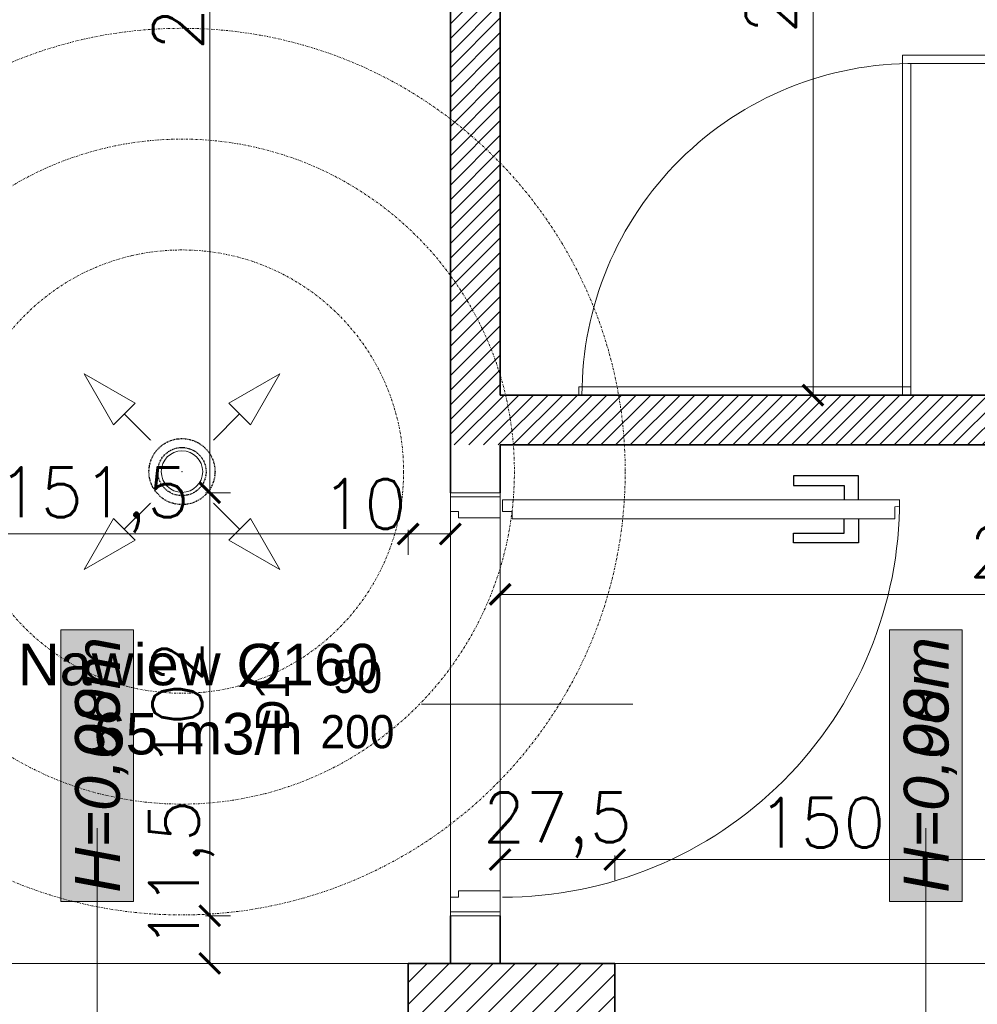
# Model space of a CAD drawing. Header units: millimetres. Extents: x -740 to 33545, y -26688 to 22494.
# Tile 125 of 256: x 9891 to 10122, y 9773 to 10010. Entities that reach past the tile are written whole.
import ezdxf
from ezdxf.lldxf.tags import DXFTag

# ---------------------------------------------------------------- set-up
doc = ezdxf.new("R2010")
doc.units = ezdxf.units.MM
doc.header["$MEASUREMENT"] = 0
for name, pattern in [('CENTERX2', [101.6, 63.5, -12.7, 12.7, -12.7]), ('DASHDOT', [1, 0.5, -0.25, 0, -0.25]), ('DIVIDE2', [0.625, 0.25, -0.125, 0, -0.125, 0, -0.125])]:
    doc.linetypes.add(name, pattern=pattern)
doc.layers.get('Defpoints').update_dxf_attribs({"color": 252})
for name, color, linetype, lineweight in [('## went', 20, 'DIVIDE2', 15), ('_IS_Nawiew', 5, 'Continuous', 20), ('A_istniejące ściany', 252, 'Continuous', 35), ('A_l.przerywana', 252, 'ICAD_ISO03W100', 9), ('A_opisy', 252, 'Continuous', 15), ('A_projektowane sciany', 252, 'Continuous', 35), ('A_ściany projektowane', 252, 'Continuous', 35), ('l.przerywana', 252, 'ICAD_ISO03W100', 5), ('l.widokowa', 252, 'Continuous', 15), ('l.wypełnien', 252, 'Continuous', 5), ('Nowe_820-G Rysunki Obrazki_Nr_pióra__1', 252, 'Continuous', 13), ('wymiarowanie', 252, 'Continuous', 9)]:
    doc.layers.add(name, color=color, linetype=linetype, lineweight=lineweight)
doc.layers.add('## went NIEWID', color=51, linetype='DASHDOT', lineweight=15, plot=False)
doc.layers.add('_IS_EKO_Opis_Wentylacja', color=7, linetype='CENTERX2')
doc.layers.add('stolarka', color=252, linetype='Continuous')
doc.styles.add('Arial', font='arial.ttf')
doc.styles.add('ARIALL', font='GOTHIC.TTF', dxfattribs={"height": 40})
doc.styles.add('styl2', font='simplex.shx')
tags = doc.linetypes.add('ICAD_ISO03W100', pattern=[30, 12, -18]).pattern_tags.tags
tags[6:7] = [DXFTag(74, 4), DXFTag(75, 0), DXFTag(340, '0'), DXFTag(46, 1.0), DXFTag(50, 0.0), DXFTag(44, 0.0), DXFTag(45, 0.0)]
tags[4:5] = [DXFTag(74, 4), DXFTag(75, 0), DXFTag(340, '0'), DXFTag(46, 1.0), DXFTag(50, 0.0), DXFTag(44, 0.0), DXFTag(45, 0.0)]
doc.dimstyles.new('Skala 1-50', dxfattribs={"dimtxt": 12, "dimasz": 5, "dimexe": 1, "dimexo": 1, "dimgap": 1.5, "dimtad": 1, "dimdec": 1, "dimrnd": 0.5, "dimtxsty": 'styl2', "dimblk": 'ARCHTICK', "dimcen": 5, "dimadec": 0, "dimazin": 0, "dimtfac": 1, "dimtdec": 1, "dimtmove": 1, "dimatfit": 3, "dimldrblk": 'ARCHTICK', "dimfxl": 0, "dimlwd": -1, "dimlwe": -1, "dimarcsym": 0})

# ---------------------------------------------------------------- blocks, each defined once
blk = doc.blocks.new('_ArchTick')
at = {"color": 0, "linetype": 'ByBlock', "const_width": 0.15}
blk.add_lwpolyline([(-0.5, -0.5), (0.5, 0.5)], dxfattribs=at)
blk = doc.blocks.new('*D2478')
at = {"layer": 'Defpoints', "color": 0}
for p in [(10007.19, 9907.76), (10279.59, 9907.76), (10279.59, 9871.75)]:
    blk.add_point(p, dxfattribs=at)
at = {"layer": 'wymiarowanie', "color": 0}
for p, q in [((10007.19, 9876.75), (10007.19, 9870.75)), ((10279.59, 9876.75), (10279.59, 9870.75)), ((10007.19, 9871.75), (10279.59, 9871.75))]:
    blk.add_line(p, q, dxfattribs=at)
at = {"layer": 'wymiarowanie', "color": 0, "xscale": 5, "yscale": 5, "zscale": 5, "rotation": 180}
blk.add_blockref('_ArchTick', (10007.19, 9871.75), dxfattribs=at)
at = {"layer": 'wymiarowanie', "color": 0, "xscale": 5, "yscale": 5, "zscale": 5}
blk.add_blockref('_ArchTick', (10279.59, 9871.75), dxfattribs=at)
at = {"layer": 'wymiarowanie', "color": 0, "insert": (10143.39, 9880.09), "char_height": 12, "attachment_point": 5, "style": 'styl2'}
blk.add_mtext('272,5', dxfattribs=at)
blk = doc.blocks.new('*D2652')
at = {"layer": 'Defpoints', "color": 0}
for p in [(9985.02, 9886.31), (9833.39, 9782.76), (9985.02, 9782.76)]:
    blk.add_point(p, dxfattribs=at)
at = {"layer": 'wymiarowanie', "color": 0}
for p, q in [((9833.39, 9881.31), (9833.39, 9887.31)), ((9985.02, 9881.31), (9985.02, 9887.31)), ((9833.39, 9886.31), (9985.02, 9886.31))]:
    blk.add_line(p, q, dxfattribs=at)
at = {"layer": 'wymiarowanie', "color": 0, "xscale": 5, "yscale": 5, "zscale": 5, "rotation": 180}
blk.add_blockref('_ArchTick', (9833.39, 9886.31), dxfattribs=at)
at = {"layer": 'wymiarowanie', "color": 0, "xscale": 5, "yscale": 5, "zscale": 5}
blk.add_blockref('_ArchTick', (9985.02, 9886.31), dxfattribs=at)
at = {"layer": 'wymiarowanie', "color": 0, "insert": (9909.2, 9894.51), "char_height": 12, "attachment_point": 5, "style": 'styl2'}
blk.add_mtext('151,5', dxfattribs=at)
blk = doc.blocks.new('*D2653')
at = {"layer": 'Defpoints', "color": 0}
for p in [(9995.19, 9906.05), (9995.19, 9886.31), (9985.02, 9782.76)]:
    blk.add_point(p, dxfattribs=at)
at = {"layer": 'wymiarowanie', "color": 0}
for p, q in [((9995.19, 9891.31), (9995.19, 9885.31)), ((9985.02, 9881.31), (9985.02, 9887.31)), ((9985.02, 9886.31), (9995.19, 9886.31))]:
    blk.add_line(p, q, dxfattribs=at)
at = {"layer": 'wymiarowanie', "color": 0, "xscale": 5, "yscale": 5, "zscale": 5, "rotation": 180}
blk.add_blockref('_ArchTick', (9985.02, 9886.31), dxfattribs=at)
at = {"layer": 'wymiarowanie', "color": 0, "xscale": 5, "yscale": 5, "zscale": 5}
blk.add_blockref('_ArchTick', (9995.19, 9886.31), dxfattribs=at)
at = {"layer": 'wymiarowanie', "color": 0, "insert": (9974.39, 9893.53), "char_height": 12, "attachment_point": 5, "style": 'styl2'}
blk.add_mtext('10', dxfattribs=at)
blk = doc.blocks.new('*D2654')
at = {"layer": 'Defpoints', "color": 0}
for p in [(10034.83, 9807.81), (10007.19, 9782.76), (10034.83, 9782.76)]:
    blk.add_point(p, dxfattribs=at)
at = {"layer": 'wymiarowanie', "color": 0}
for p, q in [((10007.19, 9802.81), (10007.19, 9808.81)), ((10034.83, 9802.81), (10034.83, 9808.81)), ((10007.19, 9807.81), (10034.83, 9807.81))]:
    blk.add_line(p, q, dxfattribs=at)
at = {"layer": 'wymiarowanie', "color": 0, "xscale": 5, "yscale": 5, "zscale": 5, "rotation": 180}
blk.add_blockref('_ArchTick', (10007.19, 9807.81), dxfattribs=at)
at = {"layer": 'wymiarowanie', "color": 0, "xscale": 5, "yscale": 5, "zscale": 5}
blk.add_blockref('_ArchTick', (10034.83, 9807.81), dxfattribs=at)
at = {"layer": 'wymiarowanie', "color": 0, "insert": (10021.01, 9816.16), "char_height": 12, "attachment_point": 5, "style": 'styl2'}
blk.add_mtext('27,5', dxfattribs=at)
blk = doc.blocks.new('*D2655')
at = {"layer": 'Defpoints', "color": 0}
for p in [(10184.83, 9807.81), (10034.83, 9782.76), (10184.83, 9782.76)]:
    blk.add_point(p, dxfattribs=at)
at = {"layer": 'wymiarowanie', "color": 0}
for p, q in [((10034.83, 9802.81), (10034.83, 9808.81)), ((10184.83, 9802.81), (10184.83, 9808.81)), ((10034.83, 9807.81), (10184.83, 9807.81))]:
    blk.add_line(p, q, dxfattribs=at)
at = {"layer": 'wymiarowanie', "color": 0, "xscale": 5, "yscale": 5, "zscale": 5, "rotation": 180}
blk.add_blockref('_ArchTick', (10034.83, 9807.81), dxfattribs=at)
at = {"layer": 'wymiarowanie', "color": 0, "xscale": 5, "yscale": 5, "zscale": 5}
blk.add_blockref('_ArchTick', (10184.83, 9807.81), dxfattribs=at)
at = {"layer": 'wymiarowanie', "color": 0, "insert": (10084.72, 9816.69), "char_height": 12, "attachment_point": 5, "style": 'styl2'}
blk.add_mtext('150', dxfattribs=at)
blk = doc.blocks.new('*D2753')
at = {"layer": 'Defpoints', "color": 0}
for p in [(9937.17, 9794.26), (9995.19, 9794.26), (9995.19, 9782.76)]:
    blk.add_point(p, dxfattribs=at)
at = {"layer": 'wymiarowanie', "color": 0}
for p, q in [((9942.17, 9794.26), (9936.17, 9794.26)), ((9937.17, 9782.76), (9937.17, 9794.26)), ((9942.17, 9782.76), (9936.17, 9782.76))]:
    blk.add_line(p, q, dxfattribs=at)
at = {"layer": 'wymiarowanie', "color": 0, "xscale": 5, "yscale": 5, "zscale": 5}
for p, rotation in [((9937.17, 9794.26), 90), ((9937.17, 9782.76), 270)]:
    blk.add_blockref('_ArchTick', p, dxfattribs=dict(at, rotation=rotation))
at = {"layer": 'wymiarowanie', "color": 0, "insert": (9930.36, 9804.28), "char_height": 12, "attachment_point": 5, "rotation": 90, "style": 'styl2'}
blk.add_mtext('11,5', dxfattribs=at)
blk = doc.blocks.new('*D2754')
at = {"layer": 'Defpoints', "color": 0}
for p in [(9937.17, 9896.26), (9995.19, 9896.26), (9995.19, 9794.26)]:
    blk.add_point(p, dxfattribs=at)
at = {"layer": 'wymiarowanie', "color": 0}
for p, q in [((9942.17, 9896.26), (9936.17, 9896.26)), ((9937.17, 9794.26), (9937.17, 9896.26)), ((9942.17, 9794.26), (9936.17, 9794.26))]:
    blk.add_line(p, q, dxfattribs=at)
at = {"layer": 'wymiarowanie', "color": 0, "xscale": 5, "yscale": 5, "zscale": 5}
for p, rotation in [((9937.17, 9896.26), 90), ((9937.17, 9794.26), 270)]:
    blk.add_blockref('_ArchTick', p, dxfattribs=dict(at, rotation=rotation))
at = {"layer": 'wymiarowanie', "color": 0, "insert": (9929.37, 9845.26), "char_height": 12, "attachment_point": 5, "rotation": 90, "style": 'styl2'}
blk.add_mtext('102', dxfattribs=at)
blk = doc.blocks.new('*D2755')
at = {"layer": 'Defpoints', "color": 0}
for p in [(9937.17, 10140.34), (9995.19, 10140.34), (9995.19, 9896.26)]:
    blk.add_point(p, dxfattribs=at)
at = {"layer": 'wymiarowanie', "color": 0}
for p, q in [((9942.17, 10140.34), (9936.17, 10140.34)), ((9937.17, 9896.26), (9937.17, 10140.34)), ((9942.17, 9896.26), (9936.17, 9896.26))]:
    blk.add_line(p, q, dxfattribs=at)
at = {"layer": 'wymiarowanie', "color": 0, "xscale": 5, "yscale": 5, "zscale": 5}
for p, rotation in [((9937.17, 10140.34), 90), ((9937.17, 9896.26), 270)]:
    blk.add_blockref('_ArchTick', p, dxfattribs=dict(at, rotation=rotation))
at = {"layer": 'wymiarowanie', "color": 0, "insert": (9929.52, 10018.3), "char_height": 12, "attachment_point": 5, "rotation": 90, "style": 'styl2'}
blk.add_mtext('244', dxfattribs=at)
blk = doc.blocks.new('*D2769')
at = {"layer": 'Defpoints', "color": 0}
for p in [(10007.19, 10140.34), (10015.44, 9919.76), (10082.64, 9919.76)]:
    blk.add_point(p, dxfattribs=at)
at = {"layer": 'wymiarowanie', "color": 0}
for p, q in [((10077.64, 10140.34), (10083.64, 10140.34)), ((10082.64, 10140.34), (10082.64, 9919.76)), ((10077.64, 9919.76), (10083.64, 9919.76))]:
    blk.add_line(p, q, dxfattribs=at)
at = {"layer": 'wymiarowanie', "color": 0, "xscale": 5, "yscale": 5, "zscale": 5}
for p, rotation in [((10082.64, 10140.34), 90), ((10082.64, 9919.76), 270)]:
    blk.add_blockref('_ArchTick', p, dxfattribs=dict(at, rotation=rotation))
at = {"layer": 'wymiarowanie', "color": 0, "insert": (10074.29, 10030.05), "char_height": 12, "attachment_point": 5, "rotation": 90, "style": 'styl2'}
blk.add_mtext('220,5', dxfattribs=at)
blk = doc.blocks.new('erdrrer')
at = {"layer": '## went', "color": 5, "linetype": 'Continuous', "lineweight": 15}
for p, q in [((341343.16, 163325.05), (341331.68, 163331.67)), ((341331.68, 163331.67), (341338.31, 163320.2)), ((341331.68, 163331.67), (341338.31, 163320.2)), ((341364.32, 163325.05), (341375.8, 163331.67)), ((341375.8, 163331.67), (341369.17, 163320.2)), ((341375.8, 163331.67), (341369.17, 163320.2)), ((341338.31, 163320.2), (341343.16, 163325.05)), ((341338.31, 163320.2), (341343.16, 163325.05)), ((341369.17, 163320.2), (341364.32, 163325.05)), ((341369.17, 163320.2), (341364.32, 163325.05)), ((341346.65, 163316.7), (341340.73, 163322.62)), ((341360.83, 163316.7), (341366.75, 163322.62)), ((341346.82, 163316.53), (341346.82, 163316.53)), ((341346.82, 163302.7), (341346.82, 163302.7)), ((341360.66, 163302.7), (341360.66, 163302.7)), ((341346.65, 163302.53), (341340.73, 163296.61)), ((341360.83, 163302.53), (341366.75, 163296.61)), ((341338.31, 163299.03), (341331.68, 163287.56)), ((341343.16, 163294.18), (341338.31, 163299.03)), ((341343.16, 163294.18), (341338.31, 163299.03)), ((341364.32, 163294.18), (341369.17, 163299.03)), ((341364.32, 163294.18), (341369.17, 163299.03)), ((341369.17, 163299.03), (341375.8, 163287.56)), ((341331.68, 163287.56), (341343.16, 163294.18)), ((341331.68, 163287.56), (341343.16, 163294.18)), ((341375.8, 163287.56), (341364.32, 163294.18)), ((341375.8, 163287.56), (341364.32, 163294.18))]:
    blk.add_line(p, q, dxfattribs=at)
at = {"layer": '## went', "color": 5, "linetype": 'Continuous', "const_width": 0.0165}
for points in [[(341331.68, 163331.67), (341338.31, 163320.2), (341343.16, 163325.05)], [(341375.8, 163331.67), (341369.17, 163320.2), (341364.32, 163325.05)], [(341331.68, 163287.56), (341343.16, 163294.18), (341338.31, 163299.03)], [(341375.8, 163287.56), (341364.32, 163294.18), (341369.17, 163299.03)]]:
    blk.add_lwpolyline(points, close=True, dxfattribs=at)
at = {"layer": '## went', "color": 5, "lineweight": 30}
for radius in [7.45, 5.44]:
    blk.add_circle((341353.74, 163309.62), radius, dxfattribs=at)
at = {"layer": '## went', "color": 5, "lineweight": 15}
blk.add_point((341353.74, 163309.62), dxfattribs=at)
blk.add_point((341353.74, 163309.62), dxfattribs=at)
at = {"layer": '## went NIEWID'}
for radius in [100, 75, 50]:
    blk.add_circle((341353.74, 163309.62), radius, dxfattribs=at)

msp = doc.modelspace()

# ---------------------------------------------------------------- hatches: boundary and pattern name
at = {"layer": 'A_opisy', "ltscale": 0.3}
for points in [[(9901.25, 9797.7), (9901.25, 9863.16), (9918.78, 9863.16), (9918.78, 9797.7)], [(9901.25, 9797.7), (9901.25, 9863.16), (9918.78, 9863.16), (9918.78, 9797.7)], [(9901.25, 9797.7), (9901.25, 9863.16), (9918.78, 9863.16), (9918.78, 9797.7)], [(9901.25, 9797.7), (9901.25, 9863.16), (9918.78, 9863.16), (9918.78, 9797.7)], [(10101.06, 9797.7), (10101.06, 9863.16), (10118.59, 9863.16), (10118.59, 9797.7)], [(10101.06, 9797.7), (10101.06, 9863.16), (10118.59, 9863.16), (10118.59, 9797.7)], [(10101.06, 9797.7), (10101.06, 9863.16), (10118.59, 9863.16), (10118.59, 9797.7)], [(10101.06, 9797.7), (10101.06, 9863.16), (10118.59, 9863.16), (10118.59, 9797.7)]]:
    msp.add_hatch(color=256, dxfattribs=at).paths.add_polyline_path(points)
at = {"layer": 'l.wypełnien'}
h = msp.add_hatch(dxfattribs=at)
h.set_pattern_fill('ANSI31', color=256, scale=20, style=0)
h.paths.add_polyline_path([(9995.19, 10040.34), (9995.19, 9907.76), (10254.19, 9907.76), (10254.19, 9919.76), (10134.19, 9919.76), (10054.19, 9919.76), (10007.19, 9919.76), (10007.19, 10040.34), (10007.19, 10140.34), (9995.19, 10140.34)])
h.paths.add_polyline_path([(9995.19, 10242.34), (10007.19, 10242.34), (10007.19, 10252.34), (10057.19, 10252.34), (10057.19, 10264.34), (10007.19, 10264.34), (10007.19, 10359.34), (9995.19, 10359.34)])
h = msp.add_hatch(dxfattribs=at)
h.set_pattern_fill('ANSI31', color=256, scale=30, style=0)
h.paths.add_polyline_path([(8887.19, 10131.59), (8887.19, 9739.58), (8988.77, 9739.58), (8988.77, 9782.76), (8932.19, 9782.76), (8932.19, 10131.59), (8913.43, 10131.59), (8902.43, 10131.59)])
h.paths.add_polyline_path([(10184.83, 9782.76), (10254.19, 9782.76), (10254.19, 9762.76), (10279.59, 9762.76), (10279.59, 9782.76), (10294.77, 9782.76), (10294.77, 9739.58), (10184.83, 9739.58)])
h.paths.add_polyline_path([(9635.2, 9739.58), (9635.2, 9782.76), (9538.82, 9782.76), (9538.82, 9739.58)])
h.paths.add_polyline_path([(9189.01, 9739.58), (9189.01, 9782.76), (9138.77, 9782.76), (9138.77, 9739.58)])
h.paths.add_polyline_path([(9835.02, 9739.58), (9835.02, 9782.76), (9785.2, 9782.76), (9785.2, 9739.58)])
h.paths.add_polyline_path([(10034.83, 9739.58), (10034.83, 9782.76), (9985.02, 9782.76), (9985.02, 9739.58)])
h.paths.add_polyline_path([(9388.82, 9739.58), (9388.82, 9782.76), (9339.01, 9782.76), (9339.01, 9739.58)])
h.paths.add_polyline_path([(10301.6, 9739.58), (10314.77, 9739.58), (10314.77, 9782.76), (10294.77, 9782.76), (10294.77, 9739.58)])
h.paths.add_polyline_path([(10254.19, 9762.76), (10279.59, 9762.76), (10279.59, 9782.76), (10254.19, 9782.76)])

# ---------------------------------------------------------------- linework, layer by layer
at = {"layer": '_IS_Nawiew'}
msp.add_circle((9930.48, 9901.34), 5, dxfattribs=at)
at = {"layer": 'A_istniejące ściany'}
for points in [[(10034.83, 9782.76), (9985.02, 9782.76)], [(9985.02, 9782.76), (9985.02, 9739.58)], [(10034.83, 9739.58), (10034.83, 9782.76)]]:
    msp.add_lwpolyline(points, dxfattribs=at)
at = {"layer": 'A_l.przerywana', "ltscale": 0.3}
msp.add_lwpolyline([(10007.19, 9794.26), (9995.19, 9794.26), (9995.19, 9896.26), (10007.19, 9896.26)], close=True, dxfattribs=at)
at = {"layer": 'A_opisy'}
for p, q in [((10039.19, 9845.26), (9984.19, 9845.26)), ((9910.02, 9681.91), (9910.02, 9815.38)), ((10109.83, 9681.91), (10109.83, 9815.38))]:
    msp.add_line(p, q, dxfattribs=at)
at = {"layer": 'A_opisy', "ltscale": 0.3}
for points in [[(9901.25, 9797.7), (9901.25, 9863.16), (9918.78, 9863.16), (9918.78, 9797.7)], [(9901.25, 9797.7), (9901.25, 9863.16), (9918.78, 9863.16), (9918.78, 9797.7)], [(9901.25, 9797.7), (9901.25, 9863.16), (9918.78, 9863.16), (9918.78, 9797.7)], [(9901.25, 9797.7), (9901.25, 9863.16), (9918.78, 9863.16), (9918.78, 9797.7)], [(10101.06, 9797.7), (10101.06, 9863.16), (10118.59, 9863.16), (10118.59, 9797.7)], [(10101.06, 9797.7), (10101.06, 9863.16), (10118.59, 9863.16), (10118.59, 9797.7)], [(10101.06, 9797.7), (10101.06, 9863.16), (10118.59, 9863.16), (10118.59, 9797.7)], [(10101.06, 9797.7), (10101.06, 9863.16), (10118.59, 9863.16), (10118.59, 9797.7)], [(9958.19, 9858.26), (9984.19, 9858.26), (9984.19, 9845.26), (9958.19, 9845.26)], [(9958.19, 9845.26), (9984.19, 9845.26), (9984.19, 9832.26), (9958.19, 9832.26)]]:
    msp.add_lwpolyline(points, close=True, dxfattribs=at)
at = {"layer": 'A_projektowane sciany'}
for p, q in [((9995.19, 9896.26), (9995.19, 10074.34)), ((10007.19, 9919.76), (10007.19, 10074.34)), ((10007.19, 9896.26), (10007.19, 9907.76)), ((9995.19, 9782.76), (9995.19, 9794.26)), ((10007.19, 9782.76), (10007.19, 9794.26))]:
    msp.add_line(p, q, dxfattribs=at)
at = {"layer": 'A_ściany projektowane'}
for points in [[(10254.19, 9919.76), (10007.19, 9919.76)], [(10279.59, 9907.76), (10007.19, 9907.76)]]:
    msp.add_lwpolyline(points, dxfattribs=at)
at = {"layer": 'l.przerywana', "ltscale": 0.3}
for p, q in [((10104.19, 9919.76), (10104.19, 10001.76)), ((10106.19, 9919.76), (10106.19, 9999.76))]:
    msp.add_line(p, q, dxfattribs=at)
msp.add_lwpolyline([(10106.19, 9919.76), (10106.19, 9921.76), (10026.19, 9921.76), (10026.19, 9919.76)], close=True, dxfattribs=at)
msp.add_arc((10106.92, 9919.76), 80, 89.5733, 180, dxfattribs=at)
at = {"layer": 'l.widokowa'}
for p, q in [((10104.19, 10001.76), (10254.19, 10001.76)), ((10107.52, 9999.76), (10254.19, 9999.76))]:
    msp.add_line(p, q, dxfattribs=at)
at = {"layer": 'Nowe_820-G Rysunki Obrazki_Nr_pióra__1', "linetype": 'Continuous', "lineweight": 13}
for points in [[(9833.39, 9782.76), (9986.64, 9782.76)], [(10033.21, 9782.76), (10186.45, 9782.76)]]:
    msp.add_lwpolyline(points, dxfattribs=at)
at = {"layer": 'stolarka'}
for points in [[(10093.61, 9894.51), (10093.61, 9900.31), (10077.95, 9900.31), (10077.95, 9897.99), (10090.13, 9897.99), (10090.13, 9894.51)], [(10093.61, 9889.99), (10093.61, 9884.19), (10077.95, 9884.19), (10077.95, 9886.51), (10090.13, 9886.51), (10090.13, 9889.99)]]:
    msp.add_lwpolyline(points, dxfattribs=at)
at = {"layer": 'stolarka', "lineweight": 9}
for points in [[(9997.16, 9890.21), (9997.16, 9891.73), (9995.19, 9891.73), (9995.19, 9895.26), (10007.19, 9895.26), (10007.19, 9890.21), (9997.16, 9890.21)], [(10007.76, 9891.73), (10007.76, 9894.51), (10103.53, 9894.51), (10103.52, 9893.01), (10102.37, 9892.83), (10102.37, 9889.99), (10010.06, 9889.99), (10010.06, 9891.73), (10007.76, 9891.73)], [(9997.16, 9800.26), (9997.16, 9798.75), (9995.19, 9798.75), (9995.19, 9795.21), (10007.19, 9795.21), (10007.19, 9800.26), (9997.16, 9800.26)]]:
    msp.add_lwpolyline(points, dxfattribs=at)
at = {"layer": 'stolarka', "linetype": 'ICAD_ISO03W100', "lineweight": 13, "ltscale": 0.3}
msp.add_arc((10007.76, 9894.51), 95.77, 270.0003, 0.0531, dxfattribs=at)

# ---------------------------------------------------------------- texts
at = {"layer": 'A_opisy', "ltscale": 0.3, "char_height": 10.8, "width": 109.7533, "attachment_point": 1, "rotation": 90, "style": 'ARIALL'}
for s, insert in [('{\\fArial|b0|i1|c238|p34;H=0,00m}', (9904.7, 9799.82)), ('{\\fArial|b0|i1|c238|p34;H=0,98m}', (9904.7, 9799.82)), ('{\\fArial|b0|i1|c238|p34;H=0,00m}', (10104.52, 9799.82)), ('{\\fArial|b0|i1|c238|p34;H=0,98m}', (10104.52, 9799.82))]:
    msp.add_mtext(s, dxfattribs=dict(at, insert=insert))

# ---------------------------------------------------------------- dimensions: what is measured, and where the dimension line sits
at = {"layer": 'wymiarowanie'}
for base, p1, p2, picture, middle in [((9937.17, 10140.34), (9995.19, 9896.26), (9995.19, 10140.34), '*D2755', (9929.52, 10018.3)), ((10082.64, 9919.76), (10007.19, 10140.34), (10015.44, 9919.76), '*D2769', (10074.29, 10030.05))]:
    dim = msp.add_linear_dim(base=base, p1=p1, p2=p2, angle=90, dimstyle='Skala 1-50', dxfattribs=at)
    dim.commit()
    dim.dimension.update_dxf_attribs({"geometry": picture, "text_midpoint": middle})
dim = msp.add_linear_dim(base=(10279.59, 9871.75), p1=(10007.19, 9907.76), p2=(10279.59, 9907.76), dimstyle='Skala 1-50', dxfattribs=at)
dim.commit()
dim.dimension.update_dxf_attribs({"geometry": '*D2478', "text_midpoint": (10143.39, 9880.09)})
for base, p1, p2, picture, middle in [((10034.83, 9807.81), (10007.19, 9782.76), (10034.83, 9782.76), '*D2654', (10021.01, 9807.81)), ((10184.83, 9807.81), (10034.83, 9782.76), (10184.83, 9782.76), '*D2655', (10084.72, 9808.89))]:
    dim = msp.add_linear_dim(base=base, p1=p1, p2=p2, dimstyle='Skala 1-50', dxfattribs=at)
    dim.commit()
    dim.dimension.update_dxf_attribs({"geometry": picture, "text_midpoint": middle, "dimtype": 160})
dim = msp.add_linear_dim(base=(9937.17, 9794.26), p1=(9995.19, 9782.76), p2=(9995.19, 9794.26), angle=90, dimstyle='Skala 1-50', dxfattribs=at)
dim.commit()
dim.dimension.update_dxf_attribs({"geometry": '*D2753', "text_midpoint": (9938.56, 9804.28), "dimtype": 160})

# ---------------------------------------------------------------- next in the draw order: texts
at = {"layer": 'A_opisy', "ltscale": 0.3, "insert": (9971.19, 9845.26), "char_height": 8, "width": 26, "attachment_point": 5, "bg_fill": 2}
msp.add_mtext('\\pi3.19200;{\\fCentury Gothic|b0|i0|c238|p0;90}\\P{\\fCentury Gothic|b0|i0|c238|p0;200}', dxfattribs=at)

# ---------------------------------------------------------------- next in the draw order: linework, layer by layer
at = {"layer": 'A_opisy', "lineweight": 30, "ltscale": 0.3}
msp.add_lwpolyline([(9945.19, 9832.26), (9945.19, 9858.26), (9958.19, 9858.26), (9958.19, 9832.26)], close=True, dxfattribs=at)

# ---------------------------------------------------------------- next in the draw order: dimensions: what is measured, and where the dimension line sits
at = {"layer": 'wymiarowanie'}
dim = msp.add_linear_dim(base=(9995.19, 9886.31), p1=(9985.02, 9782.76), p2=(9995.19, 9906.05), dimstyle='Skala 1-50', dxfattribs=at)
dim.commit()
dim.dimension.update_dxf_attribs({"geometry": '*D2653', "text_midpoint": (9974.39, 9885.73), "dimtype": 160})

# ---------------------------------------------------------------- next in the draw order: texts
at = {"layer": 'A_opisy', "ltscale": 0.3, "insert": (9952.3, 9845.52), "char_height": 8, "width": 26, "attachment_point": 5, "rotation": 90, "bg_fill": 2}
msp.add_mtext('{\\fCentury Gothic|b0|i0|c238|p0;D1}', dxfattribs=at)

# ---------------------------------------------------------------- next in the draw order: block references
at = {"layer": '_IS_Nawiew', "xscale": 1.0688, "yscale": 1.0688, "zscale": 1.0688}
msp.add_blockref('erdrrer', (-354908.4, -164643.98), dxfattribs=at)

# ---------------------------------------------------------------- next in the draw order: texts
at = {"layer": '_IS_EKO_Opis_Wentylacja', "insert": (9934.36, 9846.42), "char_height": 10, "width": 108.1234, "attachment_point": 5, "style": 'Arial'}
msp.add_mtext('Nawiew %%C160 \\P65 m3/h', dxfattribs=at)

# ---------------------------------------------------------------- next in the draw order: dimensions: what is measured, and where the dimension line sits
at = {"layer": 'wymiarowanie'}
dim = msp.add_linear_dim(base=(9985.02, 9886.31), p1=(9833.39, 9782.76), p2=(9985.02, 9782.76), dimstyle='Skala 1-50', dxfattribs=at)
dim.commit()
dim.dimension.update_dxf_attribs({"geometry": '*D2652', "text_midpoint": (9909.2, 9894.51)})
dim = msp.add_linear_dim(base=(9937.17, 9896.26), p1=(9995.19, 9794.26), p2=(9995.19, 9896.26), angle=90, dimstyle='Skala 1-50', dxfattribs=at)
dim.commit()
dim.dimension.update_dxf_attribs({"geometry": '*D2754', "text_midpoint": (9929.37, 9845.26)})

doc.saveas('drawing.dxf')
